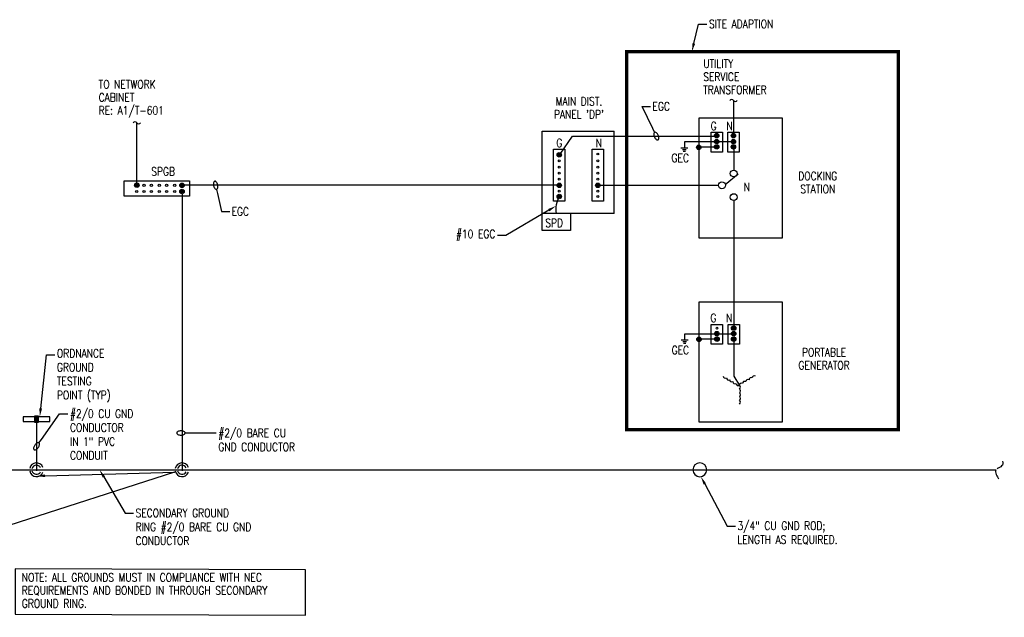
# Model space of a CAD drawing. Header units: inches. Extents: x 144.2 to 169.9, y 25.7 to 44.7.
# Tile 2 of 4: x 155.1 to 169.9, y 25.7 to 34.6. Entities that reach past the tile are written whole.
import ezdxf
from ezdxf import colors
from ezdxf.entities.mleader import LeaderData, LeaderLine
from ezdxf.math import Vec2, Vec3

# ---------------------------------------------------------------- set-up
doc = ezdxf.new("R2010")
doc.units = ezdxf.units.IN
doc.header["$MEASUREMENT"] = 0
doc.linetypes.add('E-DT01$0$CENTER', pattern=[2, 1.25, -0.25, 0.25, -0.25])
for name, color, linetype in [('E-ANNO-TEXT', 2, 'Continuous'), ('E-DETL', 2, 'Continuous'), ('E-DETL-GRPH', 3, 'Continuous'), ('E-DETL-GRPH-CNTR', 3, 'E-DT01$0$CENTER')]:
    doc.layers.add(name, color=color, linetype=linetype)
doc.styles.add('Annotative', font='romans.shx', dxfattribs={"width": 0.8, "height": 0.125})

# ---------------------------------------------------------------- blocks, each defined once
blk = doc.blocks.new('Loop_2')
at = {"color": 1}
blk.add_line((-0.5, 0), (-1, 0), dxfattribs=at)
blk.add_lwpolyline([(0, 0.25, 0.050817), (-0.2, 0.23, 0.064661), (-0.35, 0.18, 0.10407), (-0.47, 0.08, 0.175425), (-0.5, 0, 0.175425), (-0.47, -0.08, 0.10407), (-0.35, -0.18, 0.064661), (-0.2, -0.23, 0.050817), (0, -0.25, 0.050817), (0.2, -0.23, 0.064661), (0.35, -0.18, 0.10407), (0.47, -0.08, 0.175425), (0.5, 0, 0.175425), (0.47, 0.08, 0.10407), (0.35, 0.18, 0.064661), (0.2, 0.23, 0.050817)], format="xyb", close=True, dxfattribs=at)

msp = doc.modelspace()

# ---------------------------------------------------------------- hatches: boundary and pattern name
at = {"layer": 'E-DETL', "lineweight": -3}
msp.add_hatch(color=8, dxfattribs=at).paths.add_polyline_path([(165.289, 32.684), (165.298, 32.685), (165.306, 32.688), (165.313, 32.694), (165.318, 32.701), (165.322, 32.709), (165.323, 32.717), (165.322, 32.726), (165.318, 32.734), (165.313, 32.741), (165.306, 32.747), (165.298, 32.75), (165.289, 32.751), (165.28, 32.75), (165.272, 32.747), (165.265, 32.741), (165.26, 32.734), (165.257, 32.726), (165.255, 32.717), (165.257, 32.709), (165.26, 32.701), (165.265, 32.694), (165.272, 32.688), (165.28, 32.685)], flags=0)
at = {"layer": 'E-DETL-GRPH', "lineweight": -3}
for points in [[(165.558, 32.856), (165.566, 32.857), (165.575, 32.861), (165.582, 32.866), (165.587, 32.873), (165.59, 32.881), (165.591, 32.89), (165.59, 32.899), (165.587, 32.907), (165.582, 32.914), (165.575, 32.919), (165.566, 32.922), (165.558, 32.924), (165.549, 32.922), (165.541, 32.919), (165.534, 32.914), (165.529, 32.907), (165.525, 32.899), (165.524, 32.89), (165.525, 32.881), (165.529, 32.873), (165.534, 32.866), (165.541, 32.861), (165.549, 32.857)], [(165.808, 32.856), (165.817, 32.857), (165.825, 32.861), (165.832, 32.866), (165.838, 32.873), (165.841, 32.881), (165.842, 32.89), (165.841, 32.899), (165.838, 32.907), (165.832, 32.914), (165.825, 32.919), (165.817, 32.922), (165.808, 32.924), (165.8, 32.922), (165.792, 32.919), (165.785, 32.914), (165.779, 32.907), (165.776, 32.899), (165.775, 32.89), (165.776, 32.881), (165.779, 32.873), (165.785, 32.866), (165.792, 32.861), (165.8, 32.857)], [(165.558, 32.768), (165.566, 32.77), (165.574, 32.773), (165.581, 32.778), (165.587, 32.785), (165.59, 32.793), (165.591, 32.802), (165.59, 32.811), (165.587, 32.819), (165.581, 32.826), (165.574, 32.831), (165.566, 32.834), (165.558, 32.836), (165.549, 32.834), (165.541, 32.831), (165.534, 32.826), (165.528, 32.819), (165.525, 32.811), (165.524, 32.802), (165.525, 32.793), (165.528, 32.785), (165.534, 32.778), (165.541, 32.773), (165.549, 32.77)], [(165.558, 32.689), (165.566, 32.69), (165.574, 32.694), (165.581, 32.699), (165.587, 32.706), (165.59, 32.714), (165.591, 32.723), (165.59, 32.732), (165.587, 32.74), (165.581, 32.747), (165.574, 32.752), (165.566, 32.755), (165.558, 32.756), (165.549, 32.755), (165.541, 32.752), (165.534, 32.747), (165.528, 32.74), (165.525, 32.732), (165.524, 32.723), (165.525, 32.714), (165.528, 32.706), (165.534, 32.699), (165.541, 32.694), (165.549, 32.69)], [(165.808, 32.768), (165.817, 32.77), (165.825, 32.773), (165.832, 32.778), (165.837, 32.785), (165.841, 32.793), (165.842, 32.802), (165.841, 32.811), (165.837, 32.819), (165.832, 32.826), (165.825, 32.831), (165.817, 32.834), (165.808, 32.836), (165.8, 32.834), (165.791, 32.831), (165.784, 32.826), (165.779, 32.819), (165.776, 32.811), (165.775, 32.802), (165.776, 32.793), (165.779, 32.785), (165.784, 32.778), (165.791, 32.773), (165.8, 32.77)], [(165.808, 32.689), (165.817, 32.69), (165.825, 32.694), (165.832, 32.699), (165.837, 32.706), (165.841, 32.714), (165.842, 32.723), (165.841, 32.732), (165.837, 32.74), (165.832, 32.747), (165.825, 32.752), (165.817, 32.755), (165.808, 32.756), (165.8, 32.755), (165.791, 32.752), (165.784, 32.747), (165.779, 32.74), (165.776, 32.732), (165.775, 32.723), (165.776, 32.714), (165.779, 32.706), (165.784, 32.699), (165.791, 32.694), (165.8, 32.69)], [(163.199, 32.569), (163.208, 32.57), (163.216, 32.573), (163.223, 32.579), (163.228, 32.586), (163.231, 32.594), (163.233, 32.603), (163.231, 32.611), (163.228, 32.619), (163.223, 32.626), (163.216, 32.632), (163.208, 32.635), (163.199, 32.636), (163.19, 32.635), (163.182, 32.632), (163.175, 32.626), (163.17, 32.619), (163.166, 32.611), (163.165, 32.603), (163.166, 32.594), (163.17, 32.586), (163.175, 32.579), (163.182, 32.573), (163.19, 32.57)], [(156.87, 32.114), (156.879, 32.115), (156.887, 32.118), (156.894, 32.124), (156.9, 32.131), (156.903, 32.139), (156.904, 32.148), (156.903, 32.156), (156.9, 32.164), (156.894, 32.171), (156.887, 32.177), (156.879, 32.18), (156.87, 32.181), (156.862, 32.18), (156.854, 32.177), (156.847, 32.171), (156.841, 32.164), (156.838, 32.156), (156.837, 32.148), (156.838, 32.139), (156.841, 32.131), (156.847, 32.124), (156.854, 32.118), (156.862, 32.115)], [(157.548, 32.113), (157.556, 32.115), (157.564, 32.118), (157.571, 32.123), (157.577, 32.13), (157.58, 32.138), (157.581, 32.147), (157.58, 32.156), (157.577, 32.164), (157.571, 32.171), (157.564, 32.176), (157.556, 32.179), (157.548, 32.181), (157.539, 32.179), (157.531, 32.176), (157.524, 32.171), (157.518, 32.164), (157.515, 32.156), (157.514, 32.147), (157.515, 32.138), (157.518, 32.13), (157.524, 32.123), (157.531, 32.118), (157.539, 32.115)], [(163.199, 32.113), (163.208, 32.114), (163.216, 32.118), (163.223, 32.123), (163.228, 32.13), (163.231, 32.138), (163.233, 32.147), (163.231, 32.156), (163.228, 32.164), (163.223, 32.171), (163.216, 32.176), (163.208, 32.179), (163.199, 32.18), (163.19, 32.179), (163.182, 32.176), (163.175, 32.171), (163.17, 32.164), (163.166, 32.156), (163.165, 32.147), (163.166, 32.138), (163.17, 32.13), (163.175, 32.123), (163.182, 32.118), (163.19, 32.114)], [(163.777, 32.113), (163.786, 32.114), (163.794, 32.118), (163.801, 32.123), (163.807, 32.13), (163.81, 32.138), (163.811, 32.147), (163.81, 32.156), (163.807, 32.164), (163.801, 32.171), (163.794, 32.176), (163.786, 32.179), (163.777, 32.18), (163.769, 32.179), (163.761, 32.176), (163.754, 32.171), (163.748, 32.164), (163.745, 32.156), (163.744, 32.147), (163.745, 32.138), (163.748, 32.13), (163.754, 32.123), (163.761, 32.118), (163.769, 32.114)], [(157.548, 32.02), (157.556, 32.021), (157.564, 32.025), (157.571, 32.03), (157.577, 32.037), (157.58, 32.045), (157.581, 32.054), (157.58, 32.062), (157.577, 32.07), (157.571, 32.077), (157.564, 32.083), (157.556, 32.086), (157.548, 32.087), (157.539, 32.086), (157.531, 32.083), (157.524, 32.077), (157.518, 32.07), (157.515, 32.062), (157.514, 32.054), (157.515, 32.045), (157.518, 32.037), (157.524, 32.03), (157.531, 32.025), (157.539, 32.021)], [(163.199, 31.946), (163.208, 31.947), (163.216, 31.951), (163.223, 31.956), (163.228, 31.963), (163.231, 31.971), (163.233, 31.98), (163.231, 31.988), (163.228, 31.997), (163.223, 32.004), (163.216, 32.009), (163.208, 32.012), (163.199, 32.013), (163.19, 32.012), (163.182, 32.009), (163.175, 32.004), (163.17, 31.997), (163.166, 31.988), (163.165, 31.98), (163.166, 31.971), (163.17, 31.963), (163.175, 31.956), (163.182, 31.951), (163.19, 31.947)], [(165.56, 29.89), (165.569, 29.891), (165.577, 29.895), (165.584, 29.9), (165.59, 29.907), (165.593, 29.915), (165.594, 29.924), (165.593, 29.933), (165.59, 29.941), (165.584, 29.948), (165.577, 29.953), (165.569, 29.956), (165.56, 29.957), (165.552, 29.956), (165.544, 29.953), (165.537, 29.948), (165.531, 29.941), (165.528, 29.933), (165.527, 29.924), (165.528, 29.915), (165.531, 29.907), (165.537, 29.9), (165.544, 29.895), (165.552, 29.891)], [(165.811, 29.89), (165.82, 29.891), (165.828, 29.895), (165.835, 29.9), (165.84, 29.907), (165.844, 29.915), (165.845, 29.924), (165.844, 29.933), (165.84, 29.941), (165.835, 29.948), (165.828, 29.953), (165.82, 29.956), (165.811, 29.957), (165.802, 29.956), (165.794, 29.953), (165.787, 29.948), (165.782, 29.941), (165.779, 29.933), (165.778, 29.924), (165.779, 29.915), (165.782, 29.907), (165.787, 29.9), (165.794, 29.895), (165.802, 29.891)], [(165.812, 29.974), (165.821, 29.975), (165.829, 29.978), (165.836, 29.983), (165.842, 29.99), (165.845, 29.998), (165.846, 30.007), (165.845, 30.016), (165.842, 30.024), (165.836, 30.031), (165.829, 30.036), (165.821, 30.04), (165.812, 30.041), (165.804, 30.04), (165.796, 30.036), (165.789, 30.031), (165.783, 30.024), (165.78, 30.016), (165.779, 30.007), (165.78, 29.998), (165.783, 29.99), (165.789, 29.983), (165.796, 29.978), (165.804, 29.975)], [(165.292, 29.806), (165.301, 29.807), (165.309, 29.81), (165.316, 29.816), (165.321, 29.823), (165.325, 29.831), (165.326, 29.839), (165.325, 29.848), (165.321, 29.856), (165.316, 29.863), (165.309, 29.868), (165.301, 29.872), (165.292, 29.873), (165.283, 29.872), (165.275, 29.868), (165.268, 29.863), (165.263, 29.856), (165.26, 29.848), (165.258, 29.839), (165.26, 29.831), (165.263, 29.823), (165.268, 29.816), (165.275, 29.81), (165.283, 29.807)], [(165.562, 29.806), (165.57, 29.808), (165.578, 29.811), (165.585, 29.816), (165.591, 29.823), (165.594, 29.831), (165.595, 29.84), (165.594, 29.849), (165.591, 29.857), (165.585, 29.864), (165.578, 29.869), (165.57, 29.873), (165.562, 29.874), (165.553, 29.873), (165.545, 29.869), (165.538, 29.864), (165.532, 29.857), (165.529, 29.849), (165.528, 29.84), (165.529, 29.831), (165.532, 29.823), (165.538, 29.816), (165.545, 29.811), (165.553, 29.808)], [(165.812, 29.806), (165.821, 29.808), (165.829, 29.811), (165.836, 29.816), (165.841, 29.823), (165.845, 29.831), (165.846, 29.84), (165.845, 29.849), (165.841, 29.857), (165.836, 29.864), (165.829, 29.869), (165.821, 29.873), (165.812, 29.874), (165.804, 29.873), (165.795, 29.869), (165.788, 29.864), (165.783, 29.857), (165.78, 29.849), (165.779, 29.84), (165.78, 29.831), (165.783, 29.823), (165.788, 29.816), (165.795, 29.811), (165.804, 29.808)], [(155.34, 28.598), (155.395, 28.598), (155.34, 28.685)], [(155.395, 28.598), (155.395, 28.685), (155.34, 28.685)]]:
    msp.add_hatch(color=8, dxfattribs=at).paths.add_polyline_path(points, flags=0)

# ---------------------------------------------------------------- linework, layer by layer
at = {"layer": 'E-DETL', "lineweight": -3}
for p, q in [((165.073, 32.796), (165.073, 32.704)), ((165.125, 32.704), (165.022, 32.704)), ((165.046, 32.682), (165.102, 32.682)), ((165.057, 32.659), (165.092, 32.659)), ((165.128, 29.826), (165.025, 29.826)), ((165.049, 29.804), (165.105, 29.804)), ((165.076, 29.918), (165.076, 29.826)), ((165.06, 29.781), (165.095, 29.781))]:
    msp.add_line(p, q, dxfattribs=at)
msp.add_circle((165.289, 32.717), 0.0336, dxfattribs=at)
at = {"layer": 'E-DETL-GRPH', "lineweight": -3}
for p, q in [((165.809, 33.418), (165.809, 32.899)), ((156.87, 32.165), (156.87, 33.083)), ((165.292, 33.154), (165.292, 31.361)), ((166.542, 33.154), (165.292, 33.154)), ((166.542, 31.361), (166.542, 33.154)), ((162.941, 32.956), (164.019, 32.956)), ((162.941, 31.47), (162.941, 32.956)), ((164.019, 31.724), (164.019, 32.956)), ((165.474, 32.646), (165.474, 32.941)), ((165.474, 32.941), (165.643, 32.941)), ((165.643, 32.941), (165.643, 32.646)), ((165.725, 32.646), (165.725, 32.941)), ((165.725, 32.941), (165.894, 32.941)), ((165.894, 32.941), (165.894, 32.646)), ((163.213, 32.616), (163.398, 32.885)), ((163.398, 32.885), (165.525, 32.885)), ((165.545, 32.796), (165.073, 32.796)), ((165.795, 32.796), (165.572, 32.796)), ((163.115, 31.908), (163.115, 32.69)), ((163.115, 32.69), (163.284, 32.69)), ((163.284, 32.69), (163.284, 31.908)), ((163.693, 31.908), (163.693, 32.69)), ((163.693, 32.69), (163.862, 32.69)), ((163.862, 32.69), (163.862, 31.908)), ((165.545, 32.717), (165.301, 32.717)), ((165.643, 32.646), (165.474, 32.646)), ((165.894, 32.646), (165.725, 32.646)), ((165.812, 32.705), (165.812, 32.375)), ((165.878, 32.312), (165.686, 32.152)), ((156.68, 32.213), (157.659, 32.213)), ((156.68, 31.986), (156.68, 32.213)), ((157.659, 32.213), (157.659, 31.986)), ((157.548, 32.014), (157.548, 27.867)), ((163.199, 32.147), (157.565, 32.147)), ((157.659, 31.986), (156.68, 31.986)), ((163.284, 31.908), (163.115, 31.908)), ((163.862, 31.908), (163.693, 31.908)), ((165.812, 31.919), (165.812, 30.021)), ((164.019, 31.724), (162.941, 31.724)), ((163.365, 31.724), (163.365, 31.47)), ((163.365, 31.47), (162.941, 31.47)), ((165.292, 31.361), (166.542, 31.361)), ((165.292, 30.397), (165.292, 28.603)), ((166.542, 30.397), (165.292, 30.397)), ((166.542, 28.603), (166.542, 30.397)), ((165.477, 29.768), (165.477, 30.063)), ((165.477, 30.063), (165.646, 30.063)), ((165.646, 30.063), (165.646, 29.768)), ((165.728, 29.768), (165.728, 30.063)), ((165.728, 30.063), (165.897, 30.063)), ((165.897, 30.063), (165.897, 29.768)), ((165.548, 29.918), (165.076, 29.918)), ((165.548, 29.84), (165.304, 29.839)), ((165.798, 29.918), (165.575, 29.918)), ((165.812, 29.826), (165.812, 29.285)), ((165.646, 29.768), (165.477, 29.768)), ((165.897, 29.768), (165.728, 29.768)), ((165.812, 29.285), (165.897, 29.149)), ((155.168, 28.679), (155.168, 28.606)), ((155.567, 28.679), (155.168, 28.679)), ((155.395, 28.685), (155.34, 28.685)), ((155.34, 28.685), (155.34, 28.598)), ((155.395, 28.598), (155.395, 28.685)), ((155.567, 28.606), (155.567, 28.679)), ((155.168, 28.606), (155.567, 28.606)), ((155.34, 28.598), (155.395, 28.598)), ((155.368, 28.606), (155.368, 27.867)), ((165.292, 28.603), (166.542, 28.603)), ((145.132, 27.884), (169.74, 27.884))]:
    msp.add_line(p, q, dxfattribs=at)
msp.add_lwpolyline([(163.777, 32.147), (165.585, 32.147)], dxfattribs=at)
msp.add_lwpolyline([(155.047, 25.717), (159.398, 25.704), (159.398, 26.384), (155.047, 26.397)], close=True, dxfattribs=at)
for centre, radius in [((165.558, 32.89), 0.0336), ((165.559, 32.885), 0.0137), ((165.808, 32.89), 0.0336), ((165.809, 32.885), 0.0137), ((165.558, 32.802), 0.0336), ((165.558, 32.723), 0.0336), ((165.559, 32.797), 0.0139), ((165.808, 32.802), 0.0336), ((165.808, 32.723), 0.0336), ((165.809, 32.797), 0.0139), ((163.199, 32.603), 0.0336), ((163.199, 32.616), 0.0139), ((163.777, 32.616), 0.0139), ((165.559, 32.718), 0.0139), ((165.809, 32.718), 0.0139), ((163.199, 32.514), 0.0137), ((163.777, 32.514), 0.0137), ((163.199, 32.418), 0.0137), ((163.199, 32.329), 0.0139), ((163.777, 32.329), 0.0139), ((163.777, 32.418), 0.0137), ((165.812, 32.324), 0.051), ((156.87, 32.148), 0.0336), ((156.87, 32.148), 0.0173), ((156.98, 32.147), 0.0171), ((157.089, 32.147), 0.0171), ((157.207, 32.147), 0.0171), ((157.317, 32.147), 0.0171), ((157.438, 32.147), 0.0171), ((157.548, 32.147), 0.0336), ((157.548, 32.147), 0.0171), ((163.199, 32.147), 0.0336), ((163.199, 32.239), 0.0137), ((163.199, 32.147), 0.0137), ((163.777, 32.147), 0.0336), ((163.777, 32.239), 0.0137), ((163.777, 32.147), 0.0137), ((165.636, 32.147), 0.051), ((156.87, 32.054), 0.0173), ((156.98, 32.054), 0.0171), ((157.089, 32.054), 0.0171), ((157.207, 32.054), 0.0171), ((157.317, 32.054), 0.0171), ((157.438, 32.054), 0.0171), ((157.548, 32.054), 0.0336), ((157.548, 32.054), 0.0171), ((163.199, 31.98), 0.0336), ((163.199, 32.059), 0.0139), ((163.777, 32.059), 0.0139), ((165.812, 31.97), 0.051), ((163.199, 31.98), 0.0139), ((163.777, 31.98), 0.0139), ((165.56, 29.924), 0.0336), ((165.562, 30.007), 0.0137), ((165.811, 29.924), 0.0336), ((165.812, 30.007), 0.0336), ((165.812, 30.007), 0.0137), ((165.292, 29.839), 0.0336), ((165.562, 29.84), 0.0336), ((165.562, 29.919), 0.0139), ((165.562, 29.84), 0.0139), ((165.812, 29.84), 0.0336), ((165.812, 29.919), 0.0139), ((165.812, 29.84), 0.0139)]:
    msp.add_circle(centre, radius, dxfattribs=at)
for centre, radius, start, end in [((165.781, 33.4), 0.0332, 31.9234, 148.0766), ((165.838, 33.435), 0.0332, 211.9234, 328.0766), ((156.842, 33.065), 0.0332, 31.9234, 148.0766), ((156.899, 33.101), 0.0332, 211.9234, 328.0766), ((163.53, 31.789), 0.382, 149.9803, 189.8157), ((165.687, 29.288), 0.0318, 178.6418, 301.3582), ((165.735, 29.26), 0.0318, 178.6418, 301.3582), ((165.784, 29.232), 0.0318, 178.6418, 301.3582), ((165.977, 29.177), 0.0318, 58.6418, 181.3582), ((166.026, 29.205), 0.0318, 58.6418, 181.3582), ((166.074, 29.233), 0.0318, 58.6418, 181.3582), ((166.122, 29.261), 0.0318, 58.6418, 181.3582), ((165.832, 29.204), 0.0318, 178.6418, 301.3582), ((165.88, 29.176), 0.0318, 178.6418, 301.3582), ((165.929, 29.149), 0.0318, 58.6418, 181.3582), ((165.882, 29.121), 0.0318, 298.6418, 61.3582), ((165.882, 29.065), 0.0318, 298.6418, 61.3582), ((165.882, 29.009), 0.0318, 298.6418, 61.3582), ((165.882, 28.953), 0.0318, 298.6418, 61.3582), ((165.882, 28.897), 0.0318, 298.6418, 61.3582), ((165.304, 27.883), 0.104, 0.3832, 179.6168), ((165.304, 27.884), 0.104, 180.1307, 359.8693)]:
    msp.add_arc(centre, radius, start, end, dxfattribs=at)
for points in [[(155.464, 27.919), (155.426, 28.018), (155.286, 28.006), (155.266, 27.902)], [(155.429, 27.913), (155.4, 27.972), (155.316, 27.962), (155.3, 27.899)], [(157.644, 27.919), (157.606, 28.018), (157.466, 28.006), (157.446, 27.902)], [(157.609, 27.913), (157.58, 27.972), (157.496, 27.962), (157.48, 27.899)], [(169.74, 27.884), (169.713, 27.845), (169.765, 27.779), (169.783, 27.746)], [(169.838, 28.014), (169.866, 27.944), (169.806, 27.927), (169.758, 27.897)], [(155.266, 27.866), (155.285, 27.762), (155.426, 27.75), (155.464, 27.848)], [(155.3, 27.868), (155.316, 27.805), (155.4, 27.795), (155.429, 27.854)], [(157.446, 27.866), (157.465, 27.762), (157.606, 27.75), (157.644, 27.848)], [(157.48, 27.868), (157.496, 27.805), (157.58, 27.795), (157.609, 27.854)]]:
    msp.add_open_spline(points, degree=3, dxfattribs=at)
at = {"layer": 'E-DETL-GRPH-CNTR', "lineweight": -3, "ltscale": 0.5, "const_width": 0.05}
msp.add_lwpolyline([(164.209, 34.152), (168.279, 34.152), (168.279, 28.485), (164.209, 28.485)], close=True, dxfattribs=at)

# ---------------------------------------------------------------- texts
at = {"layer": 'E-ANNO-TEXT', "lineweight": -3, "char_height": 0.125, "line_spacing_factor": 0.938532, "style": 'Annotative'}
for s, insert, width, attachment_point in [('UTILITY \\PSERVICE TRANSFORMER', (165.356, 34.031), 1.18125, 1), ('TO NETWORK \\PCABINET \\PRE: A1/T-601', (156.299, 33.723), 1.46278, 1), ("MAIN DIST.\\PPANEL 'DP'", (163.493, 33.469), 1.04625, 2), ('G', (165.466, 33.098), 0.11925, 1), ('N', (165.701, 33.1), 0.11925, 1), ('G', (163.154, 32.844), 0.11925, 1), ('N', (163.746, 32.844), 0.11025, 1), ('GEC', (164.88, 32.619), 0.33187, 1), ('SPGB', (157.086, 32.417), 0.42637, 1), ('DOCKING\\PSTATION', (167.071, 32.349), 0.71437, 2), ('N', (165.96, 32.186), 0.11025, 1), ('SPD', (162.989, 31.646), 0.2385, 1), ('G', (165.464, 30.222), 0.11925, 1), ('N', (165.698, 30.222), 0.11925, 1), ('GEC', (164.883, 29.74), 0.33187, 1), ('PORTABLE\\PGENERATOR', (167.166, 29.707), 0.96975, 2), ('NOTE: ALL GROUNDS MUST IN COMPLIANCE WITH NEC REQUIREMENTS AND BONDED IN THROUGH SECONDARY GROUND RING.', (155.148, 26.333), 4.30112, 1)]:
    msp.add_mtext(s, dxfattribs=dict(at, insert=insert, width=width, attachment_point=attachment_point))

# ---------------------------------------------------------------- leaders
at = {"layer": 'E-ANNO-TEXT', "lineweight": -3}
ml = msp.add_multileader_mtext('Standard', dxfattribs=at)
ml.set_content('SITE ADAPTION', color=256, style='Annotative')
ml.set_leader_properties(color=1, lineweight=-1)
ml.build(insert=Vec2(0, 0))
ml.multileader.update_dxf_attribs({"dogleg_length": 0.125, "arrow_head_size": 0.125})
ctx = ml.context
ctx.base_point, ctx.char_height, ctx.arrow_head_size, ctx.landing_gap_size, ctx.plane_origin = Vec3(165.41, 34.564), 0.125, 0.125, 0.0312, Vec3(162.125, 34.304)
notes = []
notes.append((ctx, [(0, (1, 1, 0), (165.285, 34.564), (1, 0), 0.125, [(0, [(165.186, 34.152)], 0, [])])]))
ctx.mtext.insert, ctx.mtext.width, ctx.mtext.flow_direction = Vec3(165.442, 34.627), 1.74908, 5
ml = msp.add_multileader_mtext('Standard', dxfattribs=at)
ml.set_content('EGC', color=256, style='Annotative')
ml.set_leader_properties(color=1, linetype='ByLayer', lineweight=-1)
ml.set_arrow_properties(name='Loop_2')
ml.build(insert=Vec2(0, 0))
ml.multileader.update_dxf_attribs({"text_left_attachment_type": 3, "dogleg_length": 0.125, "arrow_head_size": 0.125})
ctx = ml.context
ctx.base_point, ctx.char_height, ctx.arrow_head_size, ctx.landing_gap_size, ctx.plane_origin = Vec3(164.568, 33.33), 0.125, 0.125, 0.0312, Vec3(161.078, 33.272)
ctx.left_attachment, ctx.text_align_type = 3, 2
notes.append((ctx, [(0, (1, 1, 0), (164.443, 33.33), (1, 0), 0.125, [(0, [(164.653, 32.885)], 0, [])])]))
ctx.mtext.insert, ctx.mtext.alignment, ctx.mtext.flow_direction = Vec3(164.856, 33.393), 3, 5
ml = msp.add_multileader_mtext('Standard', dxfattribs=at)
ml.set_content('EGC', color=256, style='Annotative')
ml.set_leader_properties(color=1, linetype='ByLayer', lineweight=-1)
ml.set_arrow_properties(name='Loop_2')
ml.build(insert=Vec2(0, 0))
ml.multileader.update_dxf_attribs({"text_left_attachment_type": 3, "dogleg_length": 0.125, "arrow_head_size": 0.125})
ctx = ml.context
ctx.base_point, ctx.char_height, ctx.arrow_head_size, ctx.landing_gap_size, ctx.plane_origin = Vec3(158.262, 31.755), 0.125, 0.125, 0.0312, Vec3(158.144, 32.534)
ctx.left_attachment, ctx.text_align_type = 3, 2
notes.append((ctx, [(0, (1, 1, 0), (158.137, 31.755), (1, 0), 0.125, [(0, [(158.051, 32.147)], 0, [])])]))
ctx.mtext.insert, ctx.mtext.alignment, ctx.mtext.flow_direction = Vec3(158.551, 31.817), 3, 5
ml = msp.add_multileader_mtext('Standard', dxfattribs=at)
ml.set_content('#10 EGC', color=256, style='Annotative')
ml.set_leader_properties(color=1, linetype='ByLayer', lineweight=-1)
ml.build(insert=Vec2(0, 0))
ml.multileader.update_dxf_attribs({"text_left_attachment_type": 3, "dogleg_length": 0.125, "arrow_head_size": 0.125})
ctx = ml.context
ctx.base_point, ctx.char_height, ctx.arrow_head_size, ctx.landing_gap_size, ctx.plane_origin = Vec3(161.559, 31.373), 0.125, 0.125, 0.0312, Vec3(158.723, 31.286)
ctx.left_attachment, ctx.text_align_type = 3, 2
notes.append((ctx, [(0, (1, 1, 0), (162.398, 31.397), (-1, 0), 0.125, [(0, [(163.15, 31.837)], 0, [])])]))
ctx.mtext.insert, ctx.mtext.alignment, ctx.mtext.flow_direction = Vec3(162.242, 31.48), 3, 5
ml = msp.add_multileader_mtext('Standard', dxfattribs=at)
ml.set_content('ORDNANCE\\PGROUND\\PTESTING\\PPOINT (TYP)', color=256, style='Annotative')
ml.set_leader_properties(color=1, lineweight=-1)
ml.build(insert=Vec2(0, 0))
ml.multileader.update_dxf_attribs({"dogleg_length": 0.125, "arrow_head_size": 0.125})
ctx = ml.context
ctx.base_point, ctx.char_height, ctx.arrow_head_size, ctx.landing_gap_size, ctx.plane_origin = Vec3(155.641, 29.608), 0.125, 0.125, 0.0312, Vec3(156.025, 29.347)
notes.append((ctx, [(0, (1, 1, 0), (155.516, 29.608), (1, 0), 0.125, [(0, [(155.417, 28.679)], 0, [])])]))
ctx.mtext.insert, ctx.mtext.width, ctx.mtext.flow_direction = Vec3(155.673, 29.691), 0.90125, 5
ml = msp.add_multileader_mtext('Standard', dxfattribs=at)
ml.set_content('#2/0 CU GND\\PCONDUCTOR\\PIN 1" PVC\\PCONDUIT', color=256, style='Annotative')
ml.set_leader_properties(color=1, lineweight=-1)
ml.set_arrow_properties(name='Loop_2')
ml.build(insert=Vec2(0, 0))
ml.multileader.update_dxf_attribs({"dogleg_length": 0.125, "arrow_head_size": 0.125})
ctx = ml.context
ctx.base_point, ctx.char_height, ctx.arrow_head_size, ctx.landing_gap_size, ctx.plane_origin = Vec3(155.837, 28.723), 0.125, 0.125, 0.0312, Vec3(156.025, 28.462)
notes.append((ctx, [(0, (1, 1, 0), (155.712, 28.723), (1, 0), 0.125, [(0, [(155.368, 28.234)], 0, [])])]))
ctx.mtext.insert, ctx.mtext.flow_direction = Vec3(155.868, 28.786), 5
ml = msp.add_multileader_mtext('Standard', dxfattribs=at)
ml.set_content('#2/0 BARE CU\\PGND CONDUCTOR', color=256, style='Annotative')
ml.set_leader_properties(color=1, linetype='ByLayer', lineweight=-1)
ml.set_arrow_properties(name='Loop_2')
ml.build(insert=Vec2(0, 0))
ml.multileader.update_dxf_attribs({"dogleg_length": 0.125, "arrow_head_size": 0.125})
ctx = ml.context
ctx.base_point, ctx.char_height, ctx.arrow_head_size, ctx.landing_gap_size, ctx.plane_origin = Vec3(158.06, 28.435), 0.125, 0.125, 0.0312, Vec3(157.935, 28.435)
notes.append((ctx, [(0, (1, 1, 0), (157.935, 28.435), (1, 0), 0.125, [(0, [(157.531, 28.435)], 0, [])])]))
ctx.mtext.insert, ctx.mtext.flow_direction = Vec3(158.091, 28.497), 5
ml = msp.add_multileader_mtext('Standard', dxfattribs=at)
ml.set_content('SECONDARY GROUND\\PRING #2/0 BARE CU GND\\PCONDUCTOR', color=256, style='Annotative')
ml.set_leader_properties(color=1, linetype='ByLayer', lineweight=-1)
ml.build(insert=Vec2(0, 0))
ml.multileader.update_dxf_attribs({"dogleg_length": 0.125, "arrow_head_size": 0.125})
ctx = ml.context
ctx.base_point, ctx.char_height, ctx.arrow_head_size, ctx.landing_gap_size, ctx.plane_origin = Vec3(156.82, 27.235), 0.125, 0.125, 0.0312, Vec3(156.695, 27.235)
notes.append((ctx, [(0, (1, 1, 0), (156.695, 27.235), (1, 0), 0.125, [(0, [(156.312, 27.884)], 0, [])])]))
ctx.mtext.insert, ctx.mtext.flow_direction = Vec3(156.851, 27.298), 5
ml = msp.add_multileader_mtext('Standard', dxfattribs=at)
ml.set_content('GROUND TEST WELL\\P WITH 3/4"CU GND ROD; \\PLENGTH AS REQUIRED.', color=256, style='Annotative')
ml.set_leader_properties(color=1, lineweight=-1)
ml.build(insert=Vec2(0, 0))
ml.multileader.update_dxf_attribs({"dogleg_length": 0.125, "arrow_head_size": 0.125})
ctx = ml.context
ctx.base_point, ctx.char_height, ctx.arrow_head_size, ctx.landing_gap_size, ctx.plane_origin = Vec3(152.829, 27.05), 0.125, 0.125, 0.0312, Vec3(154.712, 27.364)
ctx.text_align_type = 2
notes.append((ctx, [(0, (1, 1, 0), (154.955, 27.05), (-1, 0), 0.125, [(2, [(155.371, 27.79), (157.437, 27.849)], 0, [])])]))
ctx.mtext.insert, ctx.mtext.width, ctx.mtext.alignment, ctx.mtext.flow_direction = Vec3(154.798, 27.119), 1.93935, 3, 5
ml = msp.add_multileader_mtext('Standard', dxfattribs=at)
ml.set_content('3/4" CU GND ROD;\\PLENGTH AS REQUIRED.', color=256, style='Annotative')
ml.set_leader_properties(color=1, linetype='ByLayer', lineweight=-1)
ml.build(insert=Vec2(0, 0))
ml.multileader.update_dxf_attribs({"dogleg_length": 0.125, "arrow_head_size": 0.125})
ctx = ml.context
ctx.base_point, ctx.char_height, ctx.arrow_head_size, ctx.landing_gap_size, ctx.plane_origin = Vec3(165.838, 27.039), 0.125, 0.125, 0.0312, Vec3(156.227, 27.039)
notes.append((ctx, [(0, (1, 1, 0), (165.713, 27.039), (1, 0), 0.125, [(0, [(165.32, 27.782)], 0, [])])]))
ctx.mtext.insert, ctx.mtext.flow_direction = Vec3(165.869, 27.107), 5
for ctx, leaders in notes:
    for number, flags, end, landing, length, lines in leaders:
        leader = LeaderData()
        leader.index, (leader.has_last_leader_line, leader.has_dogleg_vector, leader.attachment_direction) = number, flags
        leader.last_leader_point, leader.dogleg_vector, leader.dogleg_length = Vec3(end), Vec3(landing), length
        for number, points, colour, breaks in lines:
            line = LeaderLine()
            line.index, line.vertices, line.color, line.breaks = number, Vec3.list(points), colors.encode_raw_color(colour), breaks
            leader.lines.append(line)
        ctx.leaders.append(leader)

doc.saveas('drawing.dxf')
